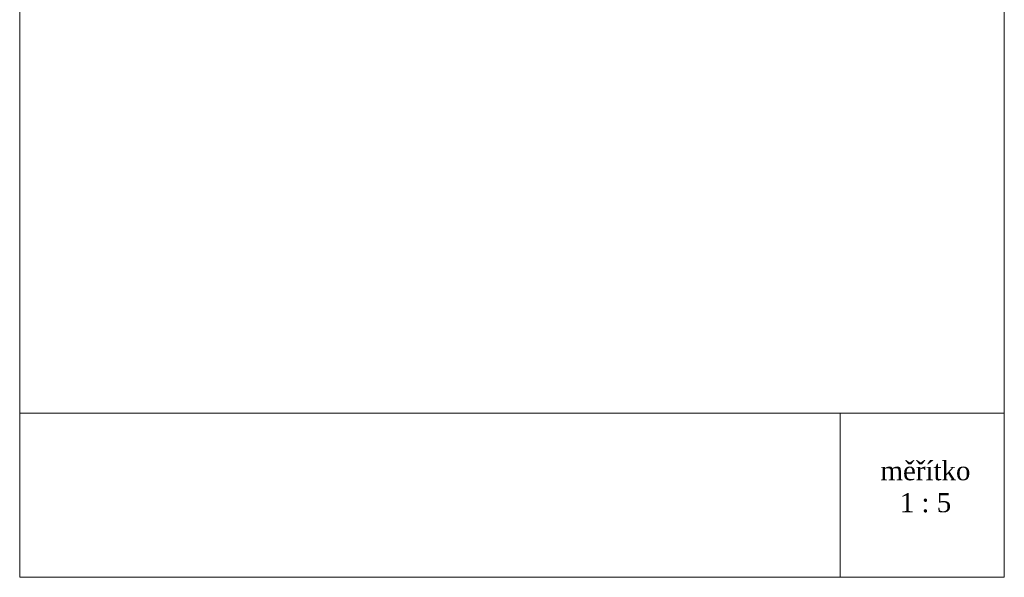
# Model space of a CAD drawing. Header units: millimetres. Extents: x -385852 to 238709, y -99680 to 201840.
# Tile 49 of 176: x 2835 to 3735, y -51315 to -50805. Entities that reach past the tile are written whole.
import ezdxf

# ---------------------------------------------------------------- set-up
doc = ezdxf.new("R2010")
doc.units = ezdxf.units.MM
doc.layers.add('KING_DET_drawing frame', color=7, linetype='Continuous', lineweight=20)
doc.layers.add('KING_DET_text-note', color=7, linetype='Continuous', lineweight=25)
doc.styles.add('Technický', font='technic_.ttf', dxfattribs={"width": 1.2, "height": 3.5})

msp = doc.modelspace()

# ---------------------------------------------------------------- linework, layer by layer
at = {"layer": 'KING_DET_drawing frame', "color": 7}
msp.add_line((2834.99999, -51165.00001), (3734.99999, -51165.00001), dxfattribs=at)
for points in [[(2834.99999, -49880.00001), (3734.99999, -49880.00001), (3734.99999, -51315.00001), (2834.99999, -51315.00001)], [(3734.99999, -51165.00001), (3734.99999, -51315.00001), (3584.99999, -51315.00001), (3584.99999, -51165.00001)], [(3734.99999, -51165.00001), (3734.99999, -51315.00001), (3584.99999, -51315.00001), (3584.99999, -51165.00001)]]:
    msp.add_lwpolyline(points, close=True, dxfattribs=at)

# ---------------------------------------------------------------- texts
at = {"layer": 'KING_DET_text-note', "insert": (3662.95405, -51232.35169), "char_height": 17.5, "attachment_point": 5, "style": 'Technický'}
msp.add_mtext('{\\fTimes New Roman|b0|i0|c238|p18;\\C7;m\\fTimes New Roman|b0|i0|c0|p18;ěřítko\\P1 : \\fTimes New Roman|b0|i0|c238|p18;5}', dxfattribs=at)

doc.saveas('drawing.dxf')
